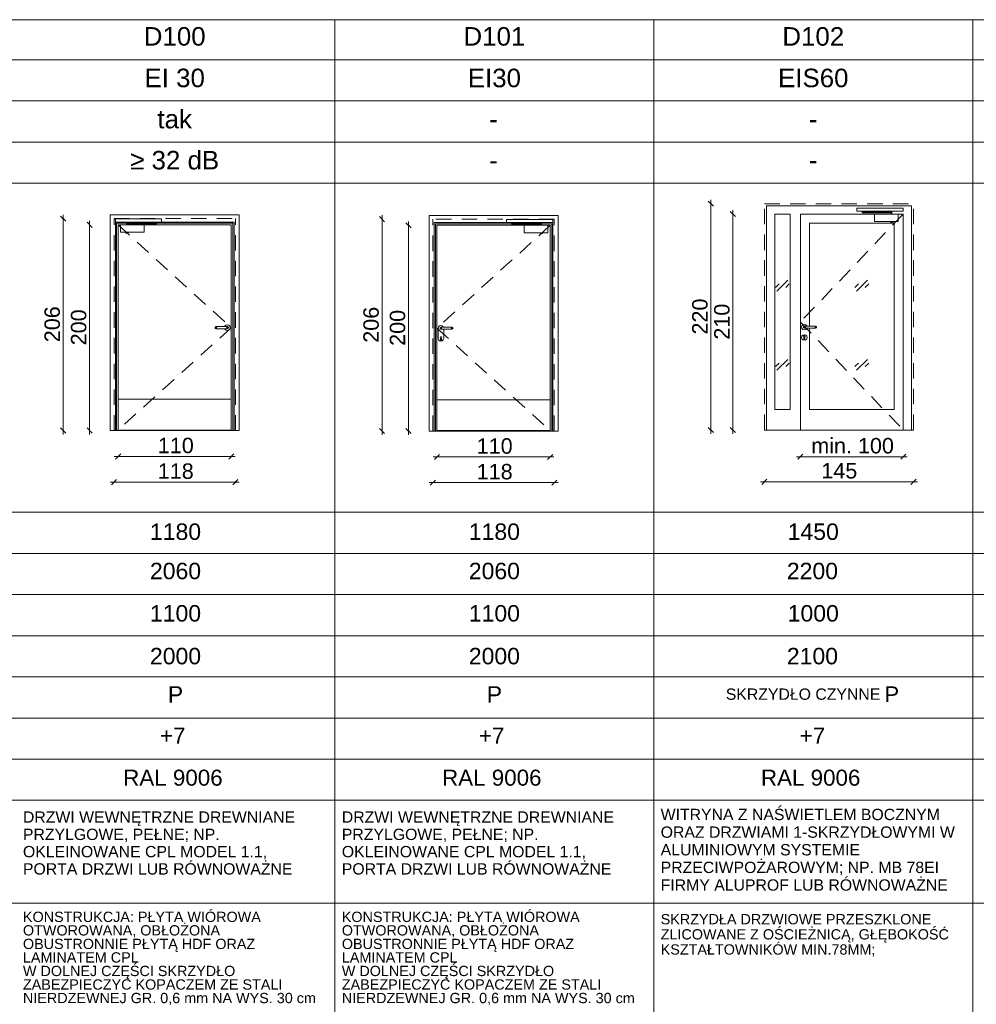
# Paper-space layout 'A-57 ZESTAWIENIE STOLARKI PROJEKTOWANEJ' of a CAD drawing. Header units: millimetres. Extents: x 0 to 900, y 0 to 1010.
# Tile 24 of 63: x 611 to 704, y 304 to 400. Entities that reach past the tile are written whole.
import ezdxf
from ezdxf.xclip import XClip

# ---------------------------------------------------------------- set-up
doc = ezdxf.new("R2010")
doc.units = ezdxf.units.MM
doc.header["$MEASUREMENT"] = 0
doc.header["$XCLIPFRAME"] = 0
doc.linetypes.add('LINIE_3', pattern=[25, 15, -10])
doc.linetypes.add('Przer. długie kreski', pattern=[2.5, 1.5, -1])
doc.layers.add('0_Nr_pióra__1', color=7, linetype='Continuous', lineweight=20)
for name, color, linetype, lineweight, true_color in [('0_Nr_pióra__30', 7, 'Continuous', 5, 0x878787), ('0_Nr_pióra__7', 7, 'Continuous', 18, 0x171717), ('0_Nr_pióra__8', 7, 'Continuous', 13, 0x4c4c4c), ('0_Nr_pióra__94', 7, 'Continuous', 5, 0x3b3b3b)]:
    doc.layers.add(name, color=color, linetype=linetype, lineweight=lineweight, true_color=true_color)
doc.layers.add('A_podrys', color=7, linetype='Continuous')
doc.styles.add('STYL_AUTOMATYCZNY_1', font='arial.ttf')

# ---------------------------------------------------------------- blocks, each defined once
blk = doc.blocks.new('Rysunek_1_1', base_point=(-2089.904, -1946.744))
at = {"layer": '0_Nr_pióra__1', "color": 7, "linetype": 'Continuous', "lineweight": 20}
for p, q in [((678.39, 381.826), (677.89, 382.326)), ((678.14, 382.076), (678.14, 382.451)), ((678.14, 360.076), (678.14, 382.076)), ((615.177, 380.626), (615.177, 381.001)), ((680.525, 380.826), (680.025, 381.326)), ((680.275, 381.076), (680.275, 381.451)), ((680.275, 360.076), (680.275, 381.076)), ((615.427, 380.376), (614.927, 380.876)), ((615.177, 360.026), (615.177, 380.626)), ((617.993, 379.776), (617.493, 380.276)), ((617.743, 380.026), (617.743, 380.401)), ((617.743, 360.026), (617.743, 380.026)), ((646.427, 380.326), (645.927, 380.826)), ((646.177, 380.576), (646.177, 380.951)), ((646.177, 359.976), (646.177, 380.576)), ((648.993, 379.726), (648.493, 380.226)), ((648.743, 379.976), (648.743, 380.351)), ((648.743, 359.976), (648.743, 379.976)), ((614.927, 360.276), (615.427, 359.776)), ((615.177, 359.651), (615.177, 360.026)), ((617.493, 360.276), (617.993, 359.776)), ((617.743, 359.651), (617.743, 360.026)), ((645.927, 360.226), (646.427, 359.726)), ((646.177, 359.601), (646.177, 359.976)), ((648.493, 360.226), (648.993, 359.726)), ((648.743, 359.601), (648.743, 359.976)), ((677.89, 360.326), (678.39, 359.826)), ((678.14, 359.701), (678.14, 360.076)), ((680.025, 360.326), (680.525, 359.826)), ((680.275, 359.701), (680.275, 360.076)), ((620.515, 357.504), (620.14, 357.504)), ((620.765, 357.754), (620.265, 357.254)), ((631.515, 357.504), (620.515, 357.504)), ((631.265, 357.254), (631.765, 357.754)), ((631.89, 357.504), (631.515, 357.504)), ((651.14, 357.454), (651.515, 357.454)), ((651.765, 357.704), (651.265, 357.204)), ((651.515, 357.454), (662.515, 357.454)), ((662.265, 357.204), (662.765, 357.704)), ((662.515, 357.454), (662.89, 357.454)), ((686.471, 357.482), (686.846, 357.482)), ((687.096, 357.732), (686.596, 357.232)), ((686.846, 357.482), (696.846, 357.482)), ((696.596, 357.232), (697.096, 357.732)), ((696.846, 357.482), (697.221, 357.482)), ((620.365, 355.259), (619.865, 354.759)), ((631.665, 354.759), (632.165, 355.259)), ((651.365, 355.209), (650.865, 354.709)), ((662.665, 354.709), (663.165, 355.209)), ((683.596, 355.292), (683.096, 354.792)), ((697.596, 354.792), (698.096, 355.292)), ((620.115, 355.009), (619.74, 355.009)), ((631.915, 355.009), (620.115, 355.009)), ((632.29, 355.009), (631.915, 355.009)), ((650.74, 354.959), (651.115, 354.959)), ((651.115, 354.959), (662.915, 354.959)), ((662.915, 354.959), (663.29, 354.959)), ((682.971, 355.042), (683.346, 355.042)), ((683.346, 355.042), (697.846, 355.042)), ((697.846, 355.042), (698.221, 355.042))]:
    blk.add_line(p, q, dxfattribs=at)
at = {"layer": '0_Nr_pióra__30', "color": 252, "linetype": 'Przer. długie kreski', "lineweight": 5, "true_color": 0x878787}
for p, q in [((683.346, 382.076), (697.846, 382.076)), ((683.346, 360.076), (683.346, 382.076)), ((697.846, 360.076), (697.846, 382.076)), ((696.846, 381.076), (686.846, 370.576)), ((620.115, 360.026), (620.115, 380.626)), ((620.115, 380.626), (631.915, 380.626)), ((620.515, 380.026), (631.515, 370.026)), ((631.915, 360.026), (631.915, 380.626)), ((651.115, 359.976), (651.115, 380.576)), ((662.915, 380.576), (651.115, 380.576)), ((662.915, 359.976), (662.915, 380.576)), ((662.515, 379.976), (651.515, 369.976)), ((686.846, 370.576), (696.846, 360.076)), ((631.515, 370.026), (620.515, 360.076)), ((651.515, 369.976), (662.515, 360.026))]:
    blk.add_line(p, q, dxfattribs=at)
at = {"layer": '0_Nr_pióra__30', "color": 252, "linetype": 'Continuous', "lineweight": 5, "true_color": 0x878787}
for p, q in [((619.745, 360.026), (619.745, 380.996)), ((619.745, 380.996), (632.285, 380.996)), ((632.285, 380.996), (632.285, 360.026)), ((683.546, 381.876), (697.646, 381.876)), ((683.546, 360.076), (683.546, 381.876)), ((684.346, 362.076), (684.346, 381.076)), ((685.846, 381.076), (684.346, 381.076)), ((685.846, 362.076), (685.846, 381.076)), ((686.846, 381.076), (686.846, 360.076)), ((696.846, 381.076), (686.846, 381.076)), ((696.846, 360.076), (696.846, 381.076)), ((697.646, 360.076), (697.646, 381.876)), ((620.245, 380.296), (620.245, 360.026)), ((631.785, 380.296), (620.245, 380.296)), ((620.365, 380.176), (620.365, 360.026)), ((631.665, 380.176), (620.365, 380.176)), ((620.515, 360.026), (620.515, 380.026)), ((620.515, 380.026), (631.515, 380.026)), ((631.515, 380.026), (631.515, 360.026)), ((631.665, 360.026), (631.665, 380.176)), ((631.785, 360.026), (631.785, 380.296)), ((650.745, 380.946), (650.745, 359.976)), ((663.285, 380.946), (650.745, 380.946)), ((651.245, 359.976), (651.245, 380.246)), ((651.245, 380.246), (662.785, 380.246)), ((651.365, 359.976), (651.365, 380.126)), ((651.365, 380.126), (662.665, 380.126)), ((662.665, 380.126), (662.665, 359.976)), ((662.785, 380.246), (662.785, 359.976)), ((663.285, 359.976), (663.285, 380.946)), ((687.726, 380.196), (687.726, 370.176)), ((695.966, 380.196), (687.726, 380.196)), ((695.966, 362.076), (695.966, 380.196)), ((651.515, 379.976), (651.515, 359.976)), ((662.515, 379.976), (651.515, 379.976)), ((662.515, 359.976), (662.515, 379.976)), ((684.415, 373.934), (684.769, 374.287)), ((684.562, 373.58), (685.622, 374.641)), ((685.415, 373.934), (685.769, 374.287)), ((692.151, 373.934), (692.505, 374.287)), ((692.298, 373.58), (693.358, 374.641)), ((693.151, 373.934), (693.505, 374.287)), ((629.964, 370.097), (629.935, 370.026)), ((629.935, 370.026), (629.964, 369.955)), ((629.98, 370.097), (629.952, 370.026)), ((629.952, 370.026), (629.98, 369.955)), ((630.035, 370.126), (629.964, 370.097)), ((629.964, 369.955), (630.035, 369.926)), ((630.028, 370.097), (630.007, 370.026)), ((630.007, 370.026), (630.028, 369.955)), ((631.135, 370.126), (630.035, 370.126)), ((631.135, 369.926), (630.035, 369.926)), ((630.1, 370.097), (630.089, 370.026)), ((630.089, 370.026), (630.1, 369.955)), ((630.892, 370.126), (630.901, 370.161)), ((630.901, 369.891), (630.892, 369.926)), ((630.901, 370.161), (631, 370.26)), ((631, 369.792), (630.901, 369.891)), ((631, 370.26), (631.135, 370.296)), ((631.135, 369.756), (631, 369.792)), ((631.07, 370.097), (631.082, 370.026)), ((631.082, 370.026), (631.07, 369.955)), ((631.135, 370.296), (631.27, 370.26)), ((631.135, 370.126), (631.206, 370.097)), ((631.206, 369.955), (631.135, 369.926)), ((631.27, 369.792), (631.135, 369.756)), ((631.142, 370.097), (631.163, 370.026)), ((631.163, 370.026), (631.142, 369.955)), ((631.19, 370.097), (631.218, 370.026)), ((631.218, 370.026), (631.19, 369.955)), ((631.206, 370.097), (631.235, 370.026)), ((631.235, 370.026), (631.206, 369.955)), ((631.27, 370.26), (631.369, 370.161)), ((631.369, 369.891), (631.27, 369.792)), ((631.369, 370.161), (631.405, 370.026)), ((631.405, 370.026), (631.369, 369.891)), ((651.661, 370.111), (651.625, 369.976)), ((651.625, 368.976), (651.625, 369.976)), ((651.76, 370.21), (651.661, 370.111)), ((651.895, 370.246), (651.76, 370.21)), ((651.824, 370.047), (651.795, 369.976)), ((651.795, 369.976), (651.824, 369.905)), ((651.84, 370.047), (651.812, 369.976)), ((651.812, 369.976), (651.84, 369.905)), ((651.895, 370.076), (651.824, 370.047)), ((651.824, 369.905), (651.895, 369.876)), ((651.888, 370.047), (651.867, 369.976)), ((651.867, 369.976), (651.888, 369.905)), ((652.03, 370.21), (651.895, 370.246)), ((651.895, 370.076), (652.995, 370.076)), ((651.895, 369.876), (652.995, 369.876)), ((651.96, 370.047), (651.949, 369.976)), ((651.949, 369.976), (651.96, 369.905)), ((652.129, 370.111), (652.03, 370.21)), ((652.138, 370.076), (652.129, 370.111)), ((652.165, 368.976), (652.165, 369.876)), ((652.93, 370.047), (652.942, 369.976)), ((652.942, 369.976), (652.93, 369.905)), ((652.995, 370.076), (653.066, 370.047)), ((653.066, 369.905), (652.995, 369.876)), ((653.002, 370.047), (653.023, 369.976)), ((653.023, 369.976), (653.002, 369.905)), ((653.05, 370.047), (653.078, 369.976)), ((653.078, 369.976), (653.05, 369.905)), ((653.066, 370.047), (653.095, 369.976)), ((653.095, 369.976), (653.066, 369.905)), ((686.992, 370.211), (686.956, 370.076)), ((686.956, 370.076), (686.992, 369.941)), ((687.091, 370.31), (686.992, 370.211)), ((686.992, 369.941), (687.091, 369.842)), ((687.226, 370.346), (687.091, 370.31)), ((687.091, 369.842), (687.226, 369.806)), ((687.155, 370.147), (687.126, 370.076)), ((687.126, 370.076), (687.155, 370.005)), ((687.17, 370.147), (687.143, 370.076)), ((687.143, 370.076), (687.17, 370.005)), ((687.226, 370.176), (687.155, 370.147)), ((687.155, 370.005), (687.226, 369.976)), ((687.219, 370.147), (687.197, 370.076)), ((687.197, 370.076), (687.219, 370.005)), ((687.361, 370.31), (687.226, 370.346)), ((687.226, 370.176), (688.326, 370.176)), ((687.226, 369.976), (688.326, 369.976)), ((687.226, 369.806), (687.361, 369.842)), ((687.291, 370.147), (687.279, 370.076)), ((687.279, 370.076), (687.291, 370.005)), ((687.459, 370.211), (687.361, 370.31)), ((687.361, 369.842), (687.459, 369.941)), ((687.469, 370.176), (687.459, 370.211)), ((687.459, 369.941), (687.469, 369.976)), ((687.726, 369.976), (687.726, 362.076)), ((688.261, 370.147), (688.272, 370.076)), ((688.272, 370.076), (688.261, 370.005)), ((688.326, 370.176), (688.396, 370.147)), ((688.396, 370.005), (688.326, 369.976)), ((688.333, 370.147), (688.354, 370.076)), ((688.354, 370.076), (688.333, 370.005)), ((688.381, 370.147), (688.408, 370.076)), ((688.408, 370.076), (688.381, 370.005)), ((688.396, 370.147), (688.426, 370.076)), ((688.426, 370.076), (688.396, 370.005)), ((651.625, 368.976), (651.661, 368.841)), ((651.661, 368.841), (651.76, 368.742)), ((651.76, 368.742), (651.895, 368.706)), ((651.82, 369.073), (651.841, 369.127)), ((651.82, 369.073), (651.845, 369.02)), ((651.895, 369.15), (651.841, 369.127)), ((651.845, 369.02), (651.845, 368.851)), ((651.86, 368.816), (651.845, 368.851)), ((651.895, 368.801), (651.86, 368.816)), ((651.949, 369.127), (651.895, 369.15)), ((651.93, 368.816), (651.895, 368.801)), ((651.895, 368.706), (652.03, 368.742)), ((651.945, 368.851), (651.93, 368.816)), ((651.945, 369.02), (651.97, 369.073)), ((651.945, 369.02), (651.945, 368.851)), ((651.949, 369.127), (651.97, 369.073)), ((652.03, 368.742), (652.129, 368.841)), ((652.129, 368.841), (652.165, 368.976)), ((686.992, 369.211), (686.956, 369.076)), ((686.956, 369.076), (686.992, 368.941)), ((687.091, 369.31), (686.992, 369.211)), ((686.992, 368.941), (687.091, 368.842)), ((687.226, 369.346), (687.091, 369.31)), ((687.091, 368.842), (687.226, 368.806)), ((687.172, 369.227), (687.151, 369.173)), ((687.151, 369.173), (687.176, 369.12)), ((687.226, 369.25), (687.172, 369.227)), ((687.176, 368.951), (687.176, 369.12)), ((687.19, 368.916), (687.176, 368.951)), ((687.226, 368.901), (687.19, 368.916)), ((687.361, 369.31), (687.226, 369.346)), ((687.279, 369.227), (687.226, 369.25)), ((687.261, 368.916), (687.226, 368.901)), ((687.226, 368.806), (687.361, 368.842)), ((687.276, 368.951), (687.261, 368.916)), ((687.276, 369.12), (687.3, 369.173)), ((687.276, 369.12), (687.276, 368.951)), ((687.3, 369.173), (687.279, 369.227)), ((687.459, 369.211), (687.361, 369.31)), ((687.361, 368.842), (687.459, 368.941)), ((687.496, 369.076), (687.459, 369.211)), ((687.459, 368.941), (687.496, 369.076)), ((684.562, 365.883), (685.622, 366.943)), ((692.298, 365.883), (693.358, 366.943)), ((684.415, 366.236), (684.769, 366.59)), ((685.415, 366.236), (685.769, 366.59)), ((692.151, 366.236), (692.505, 366.59)), ((693.151, 366.236), (693.505, 366.59)), ((620.515, 363.076), (631.515, 363.076)), ((662.515, 363.026), (651.515, 363.026)), ((685.846, 362.076), (684.346, 362.076)), ((687.726, 362.076), (695.966, 362.076)), ((632.285, 360.026), (619.745, 360.026)), ((620.515, 360.076), (631.515, 360.076)), ((650.745, 359.976), (663.285, 359.976)), ((662.515, 360.026), (651.515, 360.026)), ((683.346, 360.076), (697.846, 360.076))]:
    blk.add_line(p, q, dxfattribs=at)
at = {"layer": '0_Nr_pióra__8', "color": 251, "linetype": 'LINIE_3', "lineweight": 13, "true_color": 0x4c4c4c, "flags": 128}
for points in [[(692.346, 381.346), (692.346, 381.646), (696.846, 381.646), (696.846, 381.346)], [(695.746, 381.099), (695.746, 381.282), (692.939, 381.282), (692.939, 381.33), (692.834, 381.33), (692.834, 381.184), (695.658, 381.184), (695.658, 381.099)], [(692.928, 381.33), (692.843, 381.33), (692.843, 381.346), (692.928, 381.346)], [(694.039, 381.076), (696.346, 381.076), (696.346, 380.352), (694.039, 380.352)], [(695.664, 381.099), (695.741, 381.099), (695.741, 381.076), (695.664, 381.076)], [(624.745, 380.296), (624.745, 380.596), (620.245, 380.596), (620.245, 380.296)], [(623.052, 380.026), (620.745, 380.026), (620.745, 379.302), (623.052, 379.302)], [(621.345, 380.049), (621.345, 380.232), (624.151, 380.232), (624.151, 380.28), (624.257, 380.28), (624.257, 380.134), (621.433, 380.134), (621.433, 380.049)], [(621.427, 380.049), (621.35, 380.049), (621.35, 380.026), (621.427, 380.026)], [(624.163, 380.28), (624.248, 380.28), (624.248, 380.296), (624.163, 380.296)], [(658.285, 380.246), (658.285, 380.546), (662.785, 380.546), (662.785, 380.246)], [(661.686, 379.999), (661.686, 380.182), (658.879, 380.182), (658.879, 380.23), (658.773, 380.23), (658.773, 380.084), (661.597, 380.084), (661.597, 379.999)], [(658.867, 380.23), (658.782, 380.23), (658.782, 380.246), (658.867, 380.246)], [(659.979, 379.976), (662.285, 379.976), (662.285, 379.252), (659.979, 379.252)], [(661.604, 379.999), (661.68, 379.999), (661.68, 379.976), (661.604, 379.976)]]:
    blk.add_lwpolyline(points, close=True, dxfattribs=at)
for points in [[(695.598, 380.352), (695.873, 380.352), (695.873, 380.326, -0.458316), (695.598, 380.326)], [(621.493, 379.302), (621.217, 379.302), (621.217, 379.276, 0.458316), (621.493, 379.276)], [(661.538, 379.252), (661.813, 379.252), (661.813, 379.226, -0.458316), (661.538, 379.226)]]:
    blk.add_lwpolyline(points, format="xyb", close=True, dxfattribs=at)
at = {"layer": '0_Nr_pióra__94', "color": 250, "linetype": 'Continuous', "lineweight": 5, "true_color": 0x3b3b3b}
for p, q in [((50.596, 399.968), (887.596, 399.968)), ((641.596, 399.968), (641.596, 209.576)), ((672.596, 399.968), (672.596, 209.576)), ((703.596, 399.968), (703.596, 209.576)), ((887.596, 396.076), (50.596, 396.076)), ((887.596, 392.076), (50.596, 392.076)), ((887.596, 388.076), (50.596, 388.076)), ((887.596, 384.076), (50.596, 384.076)), ((50.596, 352.076), (887.596, 352.076)), ((49.45, 348.076), (887.596, 348.076)), ((50.596, 344.076), (887.596, 344.076)), ((49.45, 340.076), (887.596, 340.076)), ((50.596, 336.076), (887.596, 336.076)), ((35.268, 332.076), (889.596, 332.076)), ((50.596, 328.076), (887.596, 328.076)), ((50.596, 324.076), (887.596, 324.076)), ((50.596, 314.076), (887.596, 314.076))]:
    blk.add_line(p, q, dxfattribs=at)
at = {"layer": '0_Nr_pióra__1', "color": 7, "linetype": 'Continuous', "lineweight": 20, "char_height": 1.5, "width": 3.43226, "attachment_point": 7, "rotation": 90, "style": 'STYL_AUTOMATYCZNY_1'}
for s, insert in [('\\A1;{\\pql;\\fArial|b0|i0|c238|p0;\\W1.000000;220}', (677.84, 369.36)), ('\\A1;{\\pql;\\fArial|b0|i0|c238|p0;\\W1.000000;206}', (614.877, 368.61)), ('\\A1;{\\pql;\\fArial|b0|i0|c238|p0;\\W1.000000;200}', (617.443, 368.31)), ('\\A1;{\\pql;\\fArial|b0|i0|c238|p0;\\W1.000000;206}', (645.877, 368.56)), ('\\A1;{\\pql;\\fArial|b0|i0|c238|p0;\\W1.000000;200}', (648.443, 368.26)), ('\\A1;{\\pql;\\fArial|b0|i0|c238|p0;\\W1.000000;210}', (679.975, 368.86))]:
    blk.add_mtext(s, dxfattribs=dict(at, insert=insert))
at = {"layer": '0_Nr_pióra__1', "color": 7, "linetype": 'Continuous', "lineweight": 20, "char_height": 1.5, "attachment_point": 7, "style": 'STYL_AUTOMATYCZNY_1'}
for s, insert, width in [('\\A1;{\\pql;\\fArial|b0|i0|c238|p0;\\W1.000000;min. 100}', (687.901, 357.782), 7.89008), ('\\A1;{\\pql;\\fArial|b0|i0|c238|p0;\\W1.000000;110}', (624.375, 357.804), 3.27958), ('\\A1;{\\pql;\\fArial|b0|i0|c238|p0;\\W1.000000;110}', (655.375, 357.754), 3.27958), ('\\A1;{\\pql;\\fArial|b0|i0|c238|p0;\\W1.000000;118}', (624.375, 355.309), 3.27958), ('\\A1;{\\pql;\\fArial|b0|i0|c238|p0;\\W1.000000;118}', (655.375, 355.259), 3.27958), ('\\A1;{\\pql;\\fArial|b0|i0|c238|p0;\\W1.000000;145}', (688.879, 355.342), 3.43226)]:
    blk.add_mtext(s, dxfattribs=dict(at, insert=insert, width=width))
at = {"layer": '0_Nr_pióra__7', "color": 250, "linetype": 'Continuous', "lineweight": 18, "true_color": 0x171717, "style": 'STYL_AUTOMATYCZNY_1'}
for s, insert, char_height, attachment_point in [('\\A1;{\\pqc;\\fArial|b0|i0|c238|p0;\\W1.000000;D100}', (626.015, 397.422), 1.8, 8), ('\\A1;{\\pqc;\\fArial|b0|i0|c238|p0;\\W1.000000;D101}', (657.096, 397.422), 1.8, 8), ('\\A1;{\\pqc;\\fArial|b0|i0|c238|p0;\\W1.000000;D102}', (688.096, 397.418), 1.8, 8), ('\\A1;{\\pqc;\\fArial|b0|i0|c238|p0;\\W1.000000;EI 30}', (626.015, 393.38), 1.8, 8), ('\\A1;{\\pqc;\\fArial|b0|i0|c238|p0;\\W1.000000;EI30}', (657.096, 393.377), 1.8, 8), ('\\A1;{\\pqc;\\fArial|b0|i0|c238|p0;\\W1.000000;EIS60}', (688.096, 393.378), 1.8, 8), ('\\A1;{\\pqc;\\fArial|b0|i0|c238|p0;\\W1.000000;tak}', (626.015, 389.38), 1.8, 8), ('\\A1;{\\pqc;\\fArial|b0|i0|c238|p0;\\W1.000000;-}', (657.015, 389.408), 1.8, 8), ('\\A1;{\\pqc;\\fArial|b0|i0|c238|p0;\\W1.000000;-}', (688.096, 389.409), 1.8, 8), ('\\A1;{\\pqc;\\fArial|b0|i0|c238|p0;\\W1.000000;≥ 32 dB}', (626.015, 385.386), 1.8, 8), ('\\A1;{\\pqc;\\fArial|b0|i0|c238|p0;\\W1.000000;-}', (657.015, 385.408), 1.8, 8), ('\\A1;{\\pqc;\\fArial|b0|i0|c238|p0;\\W1.000000;-}', (688.096, 385.417), 1.8, 8), ('\\A1;{\\pqc;\\fArial|b0|i0|c238|p0;\\W1.000000;1180}', (626.096, 349.369), 1.6, 8), ('\\A1;{\\pqc;\\fArial|b0|i0|c238|p0;\\W1.000000;1180}', (657.096, 349.369), 1.6, 8), ('\\A1;{\\pqc;\\fArial|b0|i0|c238|p0;\\W1.000000;1450}', (688.096, 349.369), 1.6, 8), ('\\A1;{\\pqc;\\fArial|b0|i0|c238|p0;\\W1.000000;2060}', (626.096, 345.549), 1.6, 8), ('\\A1;{\\pqc;\\fArial|b0|i0|c238|p0;\\W1.000000;2060}', (657.096, 345.549), 1.6, 8), ('\\A1;{\\pqc;\\fArial|b0|i0|c238|p0;\\W1.000000;2200}', (688.015, 345.549), 1.6, 8), ('\\A1;{\\pqc;\\fArial|b0|i0|c238|p0;\\W1.000000;1100}', (626.096, 341.435), 1.6, 8), ('\\A1;{\\pqc;\\fArial|b0|i0|c238|p0;\\W1.000000;1100}', (657.096, 341.435), 1.6, 8), ('\\A1;{\\pqc;\\fArial|b0|i0|c238|p0;\\W1.000000;1000}', (688.096, 341.435), 1.6, 8), ('\\A1;{\\pqc;\\fArial|b0|i0|c238|p0;\\W1.000000;2000}', (626.096, 337.275), 1.6, 8), ('\\A1;{\\pqc;\\fArial|b0|i0|c238|p0;\\W1.000000;2000}', (657.096, 337.275), 1.6, 8), ('\\A1;{\\pqc;\\fArial|b0|i0|c238|p0;\\W1.000000;2100}', (688.015, 337.275), 1.6, 8), ('\\A1;{\\pqc;\\fArial|b0|i0|c238|p0;\\W1.000000;P}', (657.096, 333.571), 1.6, 8), ('\\A1;{\\pqc;\\fArial|b0|i0|c238|p0;\\W1.000000;SKRZYDŁO CZYNNE \\fArial|b0|i0|c238|p0;\\H1.363636x;\\W1.000000;P}', (688.015, 335.148), 1.1, 2), ('\\A1;{\\pqc;\\fArial|b0|i0|c238|p0;\\W1.000000;+7}', (625.825, 329.578), 1.55668, 8), ('\\A1;{\\pqc;\\fArial|b0|i0|c238|p0;\\W1.000000;+7}', (656.825, 329.578), 1.55668, 8), ('\\A1;{\\pqc;\\fArial|b0|i0|c238|p0;\\W1.000000;+7}', (688.015, 329.578), 1.55668, 8), ('\\A1;{\\pqc;\\fArial|b0|i0|c238|p0;\\W1.000000;RAL 9006}', (625.842, 325.477), 1.55668, 8), ('\\A1;{\\pqc;\\fArial|b0|i0|c238|p0;\\W1.000000;RAL 9006}', (656.842, 325.477), 1.55668, 8), ('\\A1;{\\pqc;\\fArial|b0|i0|c238|p0;\\W1.000000;RAL 9006}', (687.842, 325.477), 1.55668, 8)]:
    blk.add_mtext(s, dxfattribs=dict(at, insert=insert, char_height=char_height, attachment_point=attachment_point))
at = {"layer": '0_Nr_pióra__7', "color": 250, "linetype": 'Continuous', "lineweight": 18, "true_color": 0x171717, "width": 29.45911, "attachment_point": 1, "style": 'STYL_AUTOMATYCZNY_1'}
for s, insert, char_height, line_spacing_factor in [('\\A1;{\\pql;\\fArial|b0|i0|c238|p0;\\W1.000000;DRZWI WEWNĘTRZNE DREWNIANE \\fArial|b0|i0|c238|p0;\\W1.000000;PRZYLGOWE, PEŁNE; NP. OKLEINOWANE \\fArial|b0|i0|c238|p0;\\W1.000000;CPL MODEL 1.1,  PORTA DRZWI LUB \\fArial|b0|i0|c238|p0;\\W1.000000;RÓWNOWAŻNE}', (611.262, 322.997), 1.1, 0.916119), ('\\A1;{\\pql;\\fArial|b0|i0|c238|p0;\\W1.000000;DRZWI WEWNĘTRZNE DREWNIANE \\fArial|b0|i0|c238|p0;\\W1.000000;PRZYLGOWE, PEŁNE; NP. OKLEINOWANE \\fArial|b0|i0|c238|p0;\\W1.000000;CPL MODEL 1.1,  PORTA DRZWI LUB \\fArial|b0|i0|c238|p0;\\W1.000000;RÓWNOWAŻNE}', (642.262, 322.997), 1.1, 0.916119), ('\\A1;{\\pql;\\fArial|b0|i0|c238|p0;\\W1.000000;WITRYNA Z NAŚWIETLEM BOCZNYM \\fArial|b0|i0|c238|p0;\\W1.000000;ORAZ DRZWIAMI 1-SKRZYDŁOWYMI W \\fArial|b0|i0|c238|p0;\\W1.000000;ALUMINIOWYM SYSTEMIE \\fArial|b0|i0|c238|p0;\\W1.000000;PRZECIWPOŻAROWYM; NP. MB 78EI \\fArial|b0|i0|c238|p0;\\W1.000000;FIRMY \\fArial|b0|i0|c238|p0;\\W1.000000;ALUPROF LUB RÓWNOWAŻNE}', (673.262, 323.249), 1.1, 0.934815), ('\\A1;{\\pql;\\fArial|b0|i0|c238|p0;\\W1.000000;KONSTRUKCJA: PŁYTA WIÓROWA OTWOROWANA, OBŁOŻONA OBUSTRONNIE PŁYTĄ HDF ORAZ LAMINATEM CPL\\P\\pql;\\fArial|b0|i0|c238|p0;\\W1.000000;W DOLNEJ CZĘŚCI SKRZYDŁO ZABEZPIECZYĆ KOPACZEM ZE STALI NIERDZEWNEJ GR. 0,6 mm NA WYS. 30 cm}', (611.262, 313.249), 1, 0.789177), ('\\A1;{\\pql;\\fArial|b0|i0|c238|p0;\\W1.000000;KONSTRUKCJA: PŁYTA WIÓROWA OTWOROWANA, OBŁOŻONA OBUSTRONNIE PŁYTĄ HDF ORAZ LAMINATEM CPL\\P\\pql;\\fArial|b0|i0|c238|p0;\\W1.000000;W DOLNEJ CZĘŚCI SKRZYDŁO ZABEZPIECZYĆ KOPACZEM ZE STALI NIERDZEWNEJ GR. 0,6 mm NA WYS. 30 cm}', (642.262, 313.249), 1, 0.789177), ('\\A1;{\\pql;\\fArial|b0|i0|c238|p0;\\W1.000000;SKRZYDŁA DRZWIOWE PRZESZKLONE \\fArial|b0|i0|c238|p0;\\W1.000000;ZLICOWANE Z OŚCIEŻNICĄ, \\fArial|b0|i0|c238|p0;\\W1.000000;GŁĘBOKOŚĆ KSZTAŁTOWNIKÓW \\fArial|b0|i0|c238|p0;\\W1.000000;MIN.78MM;}', (673.262, 313.02), 1, 0.883417)]:
    blk.add_mtext(s, dxfattribs=dict(at, insert=insert, char_height=char_height, line_spacing_factor=line_spacing_factor))
at = {"layer": '0_Nr_pióra__8', "color": 251, "linetype": 'Continuous', "lineweight": 13, "true_color": 0x4c4c4c, "insert": (626.096, 333.571), "char_height": 1.6, "attachment_point": 8, "style": 'STYL_AUTOMATYCZNY_1'}
blk.add_mtext('\\A1;{\\pqc;\\fArial|b0|i0|c238|p0;\\W1.000000;P}', dxfattribs=at)

psp = doc.layouts.new('A-57 ZESTAWIENIE STOLARKI PROJEKTOWANEJ')

# ---------------------------------------------------------------- block references
at = {"layer": 'A_podrys', "color": 37, "linetype": 'Continuous', "lineweight": 5, "true_color": 0x656532}
ref = psp.add_blockref('Rysunek_1_1', (-2089.904, -1946.744), dxfattribs=at)
XClip(ref).set_block_clipping_path([(28.6628210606, 4.9003190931), (892.6953650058, 1005.4179299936)])

doc.saveas('drawing.dxf')
